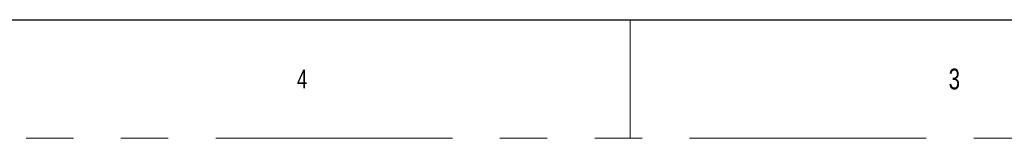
# Model space of a CAD drawing. Header units: millimetres. Extents: x 0 to 698, y 3778 to 4318.
# Tile 2 of 12: x 355 to 487, y 3778 to 3794. Entities that reach past the tile are written whole.
import ezdxf

# ---------------------------------------------------------------- set-up
doc = ezdxf.new("R2010")
doc.units = ezdxf.units.MM
doc.header["$LTSCALE"] = 5
doc.linetypes.add('SLD-Phantom', pattern=[12.7, 6.35, -1.27, 1.27, -1.27, 1.27, -1.27])
doc.linetypes.add('SLD-Solid', pattern=[0])
doc.styles.add('SLDTEXTSTYLE1', font='GOTHIC.TTF', dxfattribs={"width": 0.7304})

msp = doc.modelspace()

# ---------------------------------------------------------------- linework, layer by layer
at = {"color": 7, "linetype": 'SLD-Solid', "lineweight": 30}
msp.add_line((7.94, 3794.12), (690.56, 3794.12), dxfattribs=at)
at = {"color": 7, "linetype": 'SLD-Solid', "lineweight": 0}
msp.add_line((436.56, 3794.12), (436.56, 3778.25), dxfattribs=at)
at = {"color": 7, "linetype": 'SLD-Phantom', "lineweight": 0}
msp.add_line((0, 3778.25), (698.5, 3778.25), dxfattribs=at)

# ---------------------------------------------------------------- texts
at = {"color": 7, "linetype": 'Continuous', "lineweight": 0, "attachment_point": 1, "style": 'SLDTEXTSTYLE1'}
for s, insert, char_height in [('3', (479.25, 3787.58), 2.78), ('4', (391.91, 3787.43), 2.48)]:
    msp.add_mtext(s, dxfattribs=dict(at, insert=insert, char_height=char_height))

doc.saveas('drawing.dxf')
